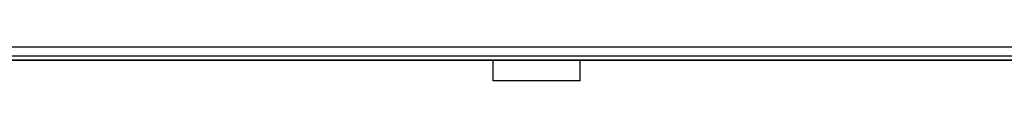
# Model space of a CAD drawing. Header units: millimetres. Extents: x 0 to 420, y 0 to 297.
# Tile 3 of 29: x 114.22 to 157.12, y 49.77 to 51.25. Entities that reach past the tile are written whole.
import ezdxf

# ---------------------------------------------------------------- set-up
doc = ezdxf.new("R2010")
doc.units = ezdxf.units.MM

msp = doc.modelspace()

# ---------------------------------------------------------------- linework, layer by layer
at = {"color": 7, "linetype": 'Continuous', "lineweight": 25}
for p, q in [((212.4743, 51.24609), (60.85142, 51.24609)), ((207.1675, 50.84808), (66.15822, 50.84808)), ((193.14238, 50.6775), (80.18333, 50.6775)), ((134.84338, 49.76776), (134.84338, 50.6775)), ((138.63395, 49.76776), (138.63395, 50.6775)), ((138.63395, 49.76776), (134.84338, 49.76776))]:
    msp.add_line(p, q, dxfattribs=at)
at = {"color": 7, "linetype": 'Continuous'}
msp.add_line((66.15822, 50.6775), (207.1675, 50.6775), dxfattribs=at)

doc.saveas('drawing.dxf')
